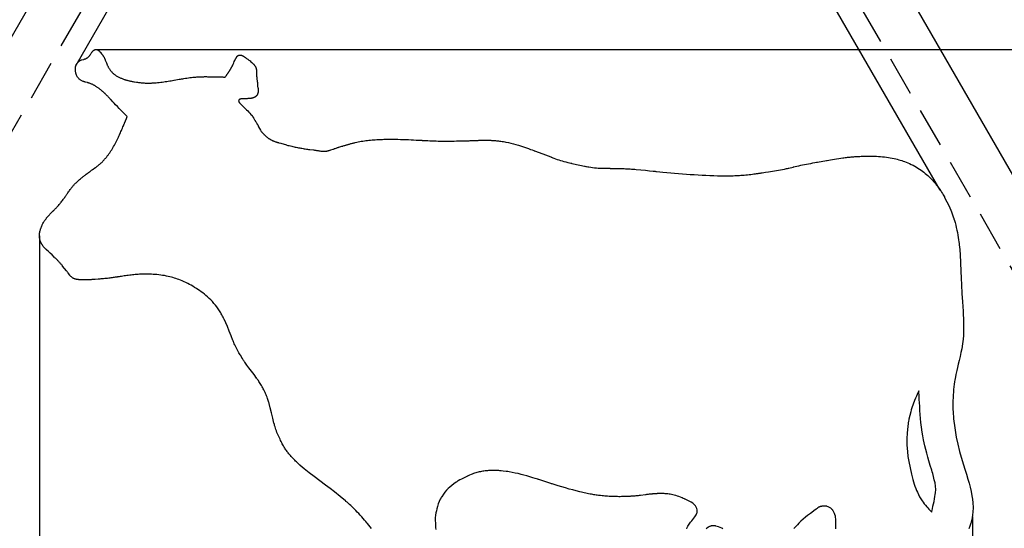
# Model space of a CAD drawing. Header units: millimetres. Extents: x -29 to 951, y -155 to 779.
# Tile 4 of 6: x 279 to 588, y 175 to 334. Entities that reach past the tile are written whole.
import ezdxf

# ---------------------------------------------------------------- set-up
doc = ezdxf.new("R2010")
doc.units = ezdxf.units.MM
doc.header["$LTSCALE"] = 5
doc.linetypes.add('ČÁRKOVANÁX2', pattern=[1.5, 1, -0.5])
doc.layers.add('Kóty', color=2, linetype='Continuous')
doc.layers.add('Značka', color=7, linetype='Continuous')
doc.styles.get("Standard").update_dxf_attribs({"font": 'romand.shx', "height": 25})
doc.dimstyles.get("Standard").update_dxf_attribs({"dimtxt": 25, "dimasz": 30, "dimexe": 0.18, "dimexo": 0.0625, "dimgap": 12.5, "dimtad": 1, "dimdec": 0, "dimzin": 0, "dimdsep": 46, "dimtxsty": 'Standard', "dimcen": 0.09, "dimadec": 0, "dimazin": 0, "dimtfac": 1, "dimtdec": 0, "dimtofl": 0, "dimtmove": 0, "dimatfit": 3, "dimfxl": 1, "dimtolj": 1, "dimtzin": 0, "dimarcsym": 0})

# ---------------------------------------------------------------- blocks, each defined once
blk = doc.blocks.new('*D0')
at = {"layer": 'Defpoints', "color": 0, "transparency": 16777216}
for p in [(284.92, 266.61), (577.71, 178.53), (577.71, -74.94)]:
    blk.add_point(p, dxfattribs=at)
at = {"layer": 'Kóty', "color": 0, "lineweight": -2, "transparency": 16777216}
for p, q in [((284.92, 266.55), (284.92, -75.12)), ((577.71, 178.46), (577.71, -75.12)), ((314.92, -74.94), (547.71, -74.94))]:
    blk.add_line(p, q, dxfattribs=at)
at = {"layer": 'Kóty', "color": 0, "transparency": 16777216}
for points in [[(314.92, -69.94), (314.92, -79.94), (284.92, -74.94)], [(547.71, -69.94), (547.71, -79.94), (577.71, -74.94)]]:
    blk.add_solid(points, dxfattribs=at)
at = {"layer": 'Kóty', "color": 0, "transparency": 16777216, "insert": (431.31, -49.94), "char_height": 25, "attachment_point": 5}
blk.add_mtext('\\A1;293', dxfattribs=at)
blk = doc.blocks.new('*D2')
at = {"layer": 'Defpoints', "color": 0, "transparency": 16777216}
for p in [(302.7, 325), (945.72, 325), (389.25, 115)]:
    blk.add_point(p, dxfattribs=at)
at = {"layer": 'Kóty', "color": 0, "lineweight": -2, "transparency": 16777216}
for p, q in [((302.76, 325), (945.9, 325)), ((945.72, 145), (945.72, 295)), ((389.31, 115), (945.9, 115))]:
    blk.add_line(p, q, dxfattribs=at)
at = {"layer": 'Kóty', "color": 0, "transparency": 16777216}
for points in [[(940.72, 295), (950.72, 295), (945.72, 325)], [(940.72, 145), (950.72, 145), (945.72, 115)]]:
    blk.add_solid(points, dxfattribs=at)
at = {"layer": 'Kóty', "color": 0, "transparency": 16777216, "insert": (920.72, 220), "char_height": 25, "attachment_point": 5, "rotation": 90}
blk.add_mtext('\\A1;210', dxfattribs=at)

msp = doc.modelspace()

# ---------------------------------------------------------------- linework, layer by layer
at = {"layer": 'Kóty'}
for p, q in [((296.44, 320.05), (351.1, 414.72)), ((567.6, 280.86), (491.48, 412.72))]:
    msp.add_line(p, q, dxfattribs=at)
at = {"layer": 'Značka', "color": 1}
msp.add_lwpolyline([(143.92, 100), (420.72, 579.42), (697.51, 100), (143.92, 100)], dxfattribs=at)
at = {"layer": 'Značka', "color": 6, "linetype": 'ČÁRKOVANÁX2', "ltscale": 2.5}
msp.add_lwpolyline([(169.9, 115), (420.72, 549.42), (671.53, 115)], close=True, dxfattribs=at)
at = {"layer": 'Značka', "color": 5}
for points in [[(389.11, 174.65), (388.76, 175.13), (388.31, 175.7), (387.85, 176.25), (387.76, 176.36), (387.67, 176.46), (387.32, 176.88), (386.97, 177.3), (386.52, 177.81), (386.08, 178.33), (385.62, 178.84), (385.16, 179.34), (384.69, 179.83), (384.21, 180.32), (383.82, 180.71), (383.43, 181.1), (383.03, 181.48), (382.62, 181.86), (382.21, 182.23), (381.8, 182.6), (381.47, 182.89), (381.13, 183.18), (381.05, 183.26), (380.96, 183.33), (379.27, 184.74), (377.55, 186.12), (376.14, 187.2), (374.72, 188.27), (372.91, 189.62), (371.11, 190.97), (369.55, 192.17), (368.03, 193.41), (366.8, 194.46), (366.74, 194.51), (366.68, 194.57), (366.44, 194.79), (366.2, 195), (365.9, 195.28), (365.61, 195.56), (365.32, 195.84), (365.04, 196.12), (364.76, 196.4), (364.48, 196.69), (364.21, 196.98), (363.94, 197.28), (363.68, 197.58), (363.42, 197.88), (363.22, 198.13), (363.02, 198.37), (362.83, 198.62), (362.64, 198.87), (362.45, 199.12), (362.27, 199.37), (362.09, 199.63), (361.92, 199.9), (361.72, 200.23), (361.52, 200.56), (361.33, 200.9), (361.14, 201.25), (360.96, 201.59), (360.79, 201.94), (360.62, 202.29), (360.45, 202.65), (360.25, 203.08), (360.05, 203.51), (359.85, 203.95), (359.66, 204.38), (359.48, 204.82), (359.31, 205.27), (359.15, 205.71), (358.99, 206.16), (358.87, 206.55), (358.75, 206.94), (358.66, 207.26), (358.57, 207.57), (358.55, 207.65), (358.53, 207.73), (358.14, 209.33), (357.76, 210.94), (357.36, 212.56), (357.02, 213.84), (357.01, 213.9), (356.99, 213.97), (356.91, 214.22), (356.84, 214.48), (356.74, 214.79), (356.63, 215.11), (356.5, 215.49), (356.36, 215.88), (356.21, 216.26), (356.06, 216.64), (355.9, 217.02), (355.73, 217.39), (355.56, 217.76), (355.38, 218.13), (355.2, 218.47), (355.02, 218.82), (354.84, 219.15), (354.65, 219.49), (354.46, 219.82), (354.25, 220.15), (354.05, 220.47), (353.84, 220.8), (353.65, 221.07), (353.46, 221.34), (353.31, 221.56), (353.15, 221.78), (353.12, 221.83), (353.08, 221.88), (352.28, 222.95), (351.46, 224.01), (350.65, 225.08), (350.01, 225.94), (349.39, 226.81), (349.36, 226.87), (349.32, 226.92), (349.17, 227.14), (349.03, 227.36), (348.89, 227.58), (348.75, 227.8), (348.72, 227.86), (348.69, 227.92), (348.02, 229.04), (347.97, 229.12), (347.92, 229.2), (347.74, 229.52), (347.55, 229.84), (347.33, 230.25), (347.1, 230.65), (346.88, 231.06), (346.67, 231.47), (346.46, 231.88), (346.26, 232.3), (346.1, 232.65), (345.94, 233), (345.82, 233.29), (345.7, 233.57), (345.67, 233.64), (345.64, 233.71), (345.06, 235.16), (344.49, 236.6), (343.91, 238.04), (343.43, 239.18), (342.91, 240.31), (342.88, 240.38), (342.84, 240.45), (342.71, 240.72), (342.57, 241), (342.39, 241.34), (342.21, 241.68), (342.02, 242.02), (341.83, 242.35), (341.63, 242.68), (341.42, 243), (341.02, 243.61), (340.59, 244.19), (340.15, 244.76), (339.68, 245.32), (339.2, 245.86), (338.7, 246.38), (338.17, 246.88), (337.64, 247.37), (337.17, 247.79), (336.7, 248.19), (336.21, 248.58), (335.72, 248.96), (335.22, 249.32), (334.7, 249.67), (334.18, 250.01), (333.65, 250.34), (333.12, 250.66), (332.57, 250.98), (332.02, 251.27), (331.46, 251.56), (330.9, 251.83), (330.33, 252.1), (329.75, 252.34), (329.17, 252.58), (328.71, 252.76), (328.24, 252.93), (327.77, 253.1), (327.3, 253.25), (326.83, 253.4), (326.35, 253.53), (325.87, 253.66), (325.39, 253.77), (324.8, 253.9, 0.006753), (324.21, 254.02, 0.006727), (323.61, 254.11), (323.02, 254.2), (322.42, 254.27), (321.82, 254.33), (321.22, 254.38), (320.62, 254.42), (320.08, 254.45), (319.54, 254.48), (319, 254.5), (318.46, 254.5, 0.004311), (317.93, 254.5, 0.004767), (317.39, 254.49, 0.004596), (316.85, 254.48, 0.003581), (316.31, 254.45), (315.88, 254.42), (315.44, 254.39), (315.01, 254.35), (314.57, 254.31), (314.13, 254.26), (313.7, 254.21), (313.27, 254.15), (312.83, 254.09), (312.4, 254.04), (311.98, 253.98), (311.55, 253.91), (311.12, 253.85), (310.7, 253.79), (310.27, 253.72), (309.93, 253.67), (309.59, 253.62), (309.5, 253.6), (309.42, 253.59), (309.35, 253.58), (309.28, 253.57), (309.01, 253.53), (308.74, 253.49), (308.41, 253.44), (308.07, 253.39), (307.73, 253.34), (307.39, 253.29), (307.06, 253.25), (306.72, 253.21), (306.3, 253.16), (305.88, 253.12), (305.46, 253.07), (305.04, 253.04), (304.62, 253), (304.2, 252.97), (303.87, 252.94), (303.53, 252.91), (303.45, 252.91), (303.36, 252.9), (302.38, 252.83), (302.33, 252.82), (302.28, 252.82), (302.08, 252.81), (301.89, 252.79), (301.64, 252.78), (301.4, 252.76), (301.2, 252.75), (301, 252.74), (300.8, 252.74), (300.6, 252.73), (300.4, 252.72), (300.2, 252.72), (300.01, 252.72), (299.81, 252.71), (299.61, 252.71), (299.42, 252.71), (299.26, 252.71), (299.11, 252.72), (299.07, 252.72), (299.03, 252.72), (298.25, 252.73), (298.22, 252.73), (298.19, 252.73), (298.07, 252.73), (297.95, 252.73), (297.79, 252.73), (297.64, 252.74), (297.49, 252.74), (297.33, 252.75), (297.18, 252.77), (297.02, 252.78, -0.010718), (296.74, 252.82, -0.014969), (296.46, 252.87, -0.017609), (296.18, 252.94, -0.018673), (295.91, 253.02, -0.021979), (295.65, 253.13, -0.028984), (295.4, 253.25, -0.029076), (295.17, 253.41, -0.022736), (294.96, 253.59), (294.82, 253.71), (294.7, 253.84), (294.61, 253.95), (294.52, 254.07), (294.5, 254.09), (294.48, 254.12), (294.06, 254.73), (294.04, 254.77), (294.01, 254.81), (293.89, 254.97), (293.78, 255.12), (293.66, 255.28), (293.54, 255.43), (293.51, 255.47), (293.48, 255.51), (292.86, 256.25), (292.22, 257.02), (292.19, 257.06), (292.16, 257.09), (292.03, 257.25), (291.91, 257.4), (291.74, 257.59), (291.58, 257.77), (291.45, 257.93), (291.31, 258.09), (291.17, 258.24), (291.03, 258.39), (290.89, 258.54), (290.75, 258.69), (290.61, 258.84), (290.47, 258.99), (290.28, 259.19), (290.08, 259.38), (289.93, 259.54), (289.77, 259.69), (289.73, 259.73), (289.69, 259.76), (288.9, 260.52), (288.33, 261.05), (287.75, 261.59), (287.27, 262.03), (287.24, 262.05), (287.22, 262.08), (287.12, 262.17), (287.03, 262.26), (286.91, 262.37), (286.79, 262.49), (286.68, 262.6), (286.57, 262.72), (286.46, 262.84), (286.35, 262.96), (286.25, 263.08), (286.15, 263.2), (286.05, 263.33), (285.96, 263.46), (285.88, 263.56), (285.81, 263.67), (285.75, 263.78), (285.68, 263.88), (285.62, 263.99), (285.56, 264.11), (285.5, 264.22), (285.44, 264.33), (285.35, 264.53), (285.27, 264.73), (285.2, 264.94), (285.13, 265.15), (285.07, 265.36), (285.03, 265.57), (284.99, 265.78), (284.96, 266), (284.95, 266.1), (284.94, 266.2), (284.93, 266.3), (284.92, 266.41), (284.92, 266.51), (284.92, 266.61), (284.92, 266.71), (284.92, 266.81), (284.94, 267.08, -0.014252), (284.98, 267.35), (285.02, 267.61), (285.08, 267.87), (285.15, 268.13), (285.23, 268.39), (285.32, 268.64), (285.41, 268.9), (285.46, 269.03), (285.5, 269.16), (285.56, 269.3), (285.61, 269.43), (285.66, 269.56), (285.72, 269.69), (285.77, 269.82), (285.83, 269.95), (285.95, 270.18), (286.06, 270.42), (286.19, 270.65), (286.32, 270.88), (286.46, 271.1), (286.6, 271.33), (286.75, 271.54), (286.91, 271.76, -0.006011), (287.11, 272.02, -0.007381), (287.31, 272.28, -0.007295), (287.53, 272.53, -0.005506), (287.75, 272.78, -0.004645), (287.97, 273.02, -0.004055), (288.2, 273.26), (288.43, 273.49), (288.66, 273.73), (288.85, 273.91), (289.04, 274.1), (289.19, 274.25), (289.35, 274.4), (289.38, 274.44), (289.42, 274.48), (289.46, 274.52), (289.5, 274.55), (289.65, 274.7), (289.8, 274.85), (289.99, 275.04), (290.17, 275.24, 0.003478), (290.41, 275.49, 0.00415), (290.65, 275.75, 0.004157), (290.89, 276.02), (291.12, 276.29), (291.35, 276.56, 0.004419), (291.57, 276.83), (291.79, 277.11), (292, 277.39), (292.18, 277.63), (292.36, 277.87), (292.53, 278.11), (292.7, 278.35), (292.87, 278.59), (293.04, 278.83), (293.18, 279.02), (293.31, 279.22), (293.34, 279.27), (293.38, 279.32), (293.41, 279.36), (293.45, 279.41), (293.58, 279.61), (293.72, 279.8), (293.89, 280.05), (294.06, 280.29), (294.24, 280.53), (294.41, 280.77), (294.59, 281.01), (294.77, 281.25), (294.92, 281.44), (295.06, 281.63), (295.21, 281.81), (295.36, 282), (295.52, 282.18), (295.67, 282.36), (295.83, 282.54), (295.99, 282.72, -0.004957), (296.2, 282.94, -0.005665), (296.42, 283.15, -0.005593), (296.64, 283.37, -0.004465), (296.86, 283.57, -0.003886), (297.09, 283.78, -0.003544), (297.32, 283.98, -0.002981), (297.55, 284.18), (297.78, 284.37, -0.001783), (298.04, 284.59, -0.002162), (298.31, 284.8, -0.002049), (298.57, 285.02, -0.001671), (298.84, 285.23, -0.001546), (299.11, 285.43, -0.001349), (299.38, 285.64, -0.001277), (299.65, 285.85), (299.92, 286.05), (300.15, 286.22), (300.38, 286.4), (300.62, 286.57), (300.85, 286.74), (301.09, 286.91, -0.001222), (301.32, 287.08), (301.51, 287.22), (301.7, 287.35), (301.75, 287.39), (301.79, 287.42), (302.33, 287.8), (302.36, 287.82), (302.38, 287.83), (302.49, 287.91), (302.59, 287.99), (302.73, 288.08), (302.86, 288.18, 0.00766), (303.28, 288.51, 0.00855), (303.69, 288.85, 0.00878), (304.1, 289.2, 0.008119), (304.49, 289.56, 0.008227), (304.87, 289.94, 0.009122), (305.23, 290.33, 0.008205), (305.59, 290.73, 0.005389), (305.93, 291.14, 0.004317), (306.21, 291.5, 0.006432), (306.49, 291.86, 0.006728), (306.76, 292.22, 0.005505), (307.02, 292.59, 0.005037), (307.27, 292.97, 0.005093), (307.52, 293.35, 0.00435), (307.75, 293.74), (307.98, 294.13), (308.22, 294.54), (308.45, 294.94), (308.68, 295.36), (308.9, 295.77), (309.11, 296.19), (309.32, 296.61), (309.53, 297.03), (309.73, 297.46), (309.89, 297.81), (310.05, 298.16), (310.21, 298.51), (310.37, 298.86), (310.53, 299.22), (310.68, 299.57), (310.83, 299.93), (310.98, 300.28), (311.15, 300.67), (311.31, 301.05), (311.44, 301.36), (311.57, 301.67), (311.6, 301.75), (311.63, 301.82), (312.27, 303.37), (312.38, 303.64), (312.5, 303.91), (312.23, 304.19), (311.96, 304.46), (311.52, 304.9), (311.08, 305.34), (310.51, 305.92), (309.95, 306.49), (309.39, 307.06), (308.85, 307.64), (308.41, 308.1), (307.98, 308.56), (307.45, 309.16), (307.43, 309.19), (307.4, 309.22), (307.29, 309.34), (307.19, 309.46), (307.05, 309.61), (306.92, 309.75), (306.74, 309.94), (306.56, 310.12), (306.38, 310.31), (306.19, 310.49), (306.01, 310.67), (305.82, 310.85), (305.67, 310.99), (305.52, 311.13), (305.48, 311.16), (305.44, 311.2), (304.82, 311.77), (304.79, 311.8), (304.76, 311.83), (304.63, 311.94), (304.5, 312.05), (304.34, 312.19), (304.17, 312.33), (304.01, 312.46), (303.85, 312.59), (303.68, 312.72), (303.51, 312.84), (303.34, 312.97), (303.17, 313.09), (303, 313.2), (302.82, 313.32), (302.68, 313.41), (302.54, 313.5), (302.39, 313.58), (302.25, 313.67), (302.1, 313.75), (301.96, 313.83), (301.81, 313.9), (301.66, 313.98), (301.46, 314.07), (301.27, 314.16), (301.07, 314.24), (300.88, 314.32), (300.68, 314.39), (300.47, 314.46), (300.31, 314.51), (300.15, 314.55), (300.11, 314.57), (300.07, 314.58), (299.36, 314.75), (299.33, 314.76), (299.29, 314.77), (299.15, 314.8), (299.01, 314.84), (298.84, 314.9), (298.67, 314.95), (298.47, 315.03), (298.28, 315.11), (298.09, 315.21), (297.91, 315.32), (297.74, 315.43), (297.58, 315.56), (297.42, 315.7), (297.27, 315.85), (297.17, 315.96), (297.07, 316.08), (296.97, 316.21), (296.89, 316.34), (296.8, 316.48), (296.73, 316.61), (296.66, 316.76), (296.59, 316.9), (296.53, 317.05), (296.48, 317.19), (296.43, 317.34), (296.39, 317.49), (296.35, 317.64), (296.32, 317.79), (296.29, 317.95), (296.27, 318.1), (296.25, 318.26), (296.24, 318.41), (296.23, 318.57), (296.23, 318.72), (296.23, 318.88), (296.24, 319.04), (296.25, 319.19), (296.27, 319.35), (296.29, 319.48), (296.31, 319.61, -0.011239), (296.34, 319.74, -0.011398), (296.37, 319.87, -0.012961), (296.41, 319.99, -0.016006), (296.46, 320.12, -0.016798), (296.51, 320.24, -0.014164), (296.57, 320.35, -0.012345), (296.63, 320.45, -0.01351), (296.69, 320.55, -0.012344), (296.76, 320.64, -0.009634), (296.83, 320.73), (296.91, 320.82), (296.98, 320.91), (297.06, 321), (297.14, 321.08), (297.2, 321.14), (297.26, 321.2), (297.33, 321.27), (297.39, 321.32), (297.46, 321.38), (297.52, 321.43), (297.59, 321.48), (297.66, 321.53), (297.73, 321.56), (297.79, 321.59), (297.85, 321.62), (297.92, 321.65), (297.98, 321.67), (298.05, 321.69), (298.1, 321.71), (298.16, 321.72), (298.17, 321.73), (298.18, 321.73), (298.78, 321.89), (298.81, 321.89), (298.84, 321.9), (298.96, 321.93), (299.08, 321.97), (299.23, 322.02), (299.37, 322.07), (299.46, 322.1), (299.55, 322.14), (299.64, 322.18), (299.73, 322.23), (299.82, 322.28), (299.9, 322.33), (299.99, 322.39), (300.07, 322.44), (300.16, 322.52), (300.25, 322.6), (300.34, 322.68), (300.42, 322.76), (300.5, 322.85), (300.58, 322.94), (300.65, 323.04), (300.72, 323.13), (300.78, 323.21), (300.85, 323.3), (300.89, 323.36), (300.94, 323.43), (300.95, 323.45), (300.97, 323.46), (301.2, 323.8), (301.21, 323.82), (301.22, 323.83), (301.26, 323.9), (301.31, 323.96), (301.36, 324.04), (301.42, 324.12), (301.48, 324.19), (301.54, 324.27), (301.6, 324.35), (301.66, 324.42), (301.7, 324.48), (301.75, 324.53), (301.79, 324.58), (301.84, 324.62), (301.89, 324.67), (301.94, 324.71), (301.99, 324.75), (302.05, 324.79), (302.11, 324.83), (302.18, 324.86), (302.24, 324.89), (302.31, 324.92), (302.38, 324.94), (302.46, 324.96), (302.53, 324.97), (302.61, 324.98), (302.65, 324.99), (302.7, 325), (302.75, 325), (302.8, 325), (302.85, 325), (302.89, 325), (302.94, 324.99), (302.99, 324.98), (303.04, 324.96), (303.1, 324.94), (303.15, 324.92), (303.2, 324.89), (303.25, 324.86), (303.3, 324.83), (303.35, 324.79), (303.4, 324.75), (303.47, 324.7), (303.54, 324.64), (303.61, 324.58), (303.67, 324.52), (303.74, 324.45), (303.8, 324.39), (303.86, 324.32), (303.93, 324.26), (303.99, 324.18), (304.06, 324.1), (304.11, 324.04), (304.17, 323.98), (304.18, 323.96), (304.19, 323.94), (304.45, 323.62), (304.82, 323.17), (304.83, 323.15), (304.85, 323.13), (304.92, 323.03), (304.99, 322.94), (305.07, 322.82), (305.14, 322.7), (305.21, 322.57), (305.28, 322.45), (305.34, 322.32), (305.4, 322.18), (305.45, 322.05), (305.51, 321.92), (305.55, 321.81), (305.59, 321.7), (305.6, 321.67), (305.61, 321.65), (305.78, 321.24), (305.94, 320.83), (306.09, 320.46), (306.09, 320.44), (306.1, 320.42), (306.13, 320.35), (306.16, 320.27), (306.2, 320.18), (306.24, 320.09), (306.32, 319.93), (306.39, 319.78), (306.47, 319.63), (306.55, 319.48), (306.64, 319.33), (306.73, 319.18), (306.82, 319.03), (306.92, 318.89), (307.05, 318.69), (307.19, 318.49), (307.34, 318.3), (307.49, 318.11), (307.64, 317.93), (307.81, 317.75), (307.98, 317.58), (308.15, 317.42), (308.32, 317.28), (308.49, 317.14), (308.66, 317.01), (308.84, 316.89), (309.03, 316.77), (309.22, 316.66), (309.41, 316.55), (309.6, 316.45), (309.81, 316.34), (310.02, 316.23), (310.23, 316.13), (310.44, 316.03), (310.66, 315.94), (310.88, 315.85), (311.09, 315.77), (311.31, 315.69), (311.5, 315.62), (311.69, 315.56), (311.87, 315.5), (312.06, 315.44), (312.25, 315.38), (312.44, 315.33), (312.63, 315.28), (312.82, 315.23), (313.06, 315.17), (313.31, 315.11), (313.55, 315.06), (313.8, 315.01), (314.04, 314.96), (314.29, 314.91), (314.54, 314.87), (314.78, 314.83), (315.38, 314.74, 0.005498), (315.98, 314.66, 0.006044), (316.58, 314.59, 0.005727), (317.18, 314.53, 0.00618), (317.78, 314.49, 0.007284), (318.39, 314.46, 0.006776), (318.99, 314.45, 0.004499), (319.59, 314.46), (320.08, 314.47, 0.005094), (320.57, 314.49, 0.005474), (321.05, 314.51, 0.004413), (321.53, 314.55), (322.02, 314.59), (322.5, 314.65), (322.99, 314.7), (323.47, 314.77), (323.94, 314.83), (324.42, 314.9), (324.89, 314.97), (325.37, 315.04), (325.84, 315.12), (326.32, 315.2), (326.7, 315.26), (327.07, 315.33), (327.17, 315.35), (327.26, 315.36), (328.77, 315.63), (328.85, 315.64), (328.92, 315.65), (329.22, 315.7), (329.53, 315.75), (329.9, 315.82), (330.28, 315.88), (330.75, 315.95), (331.22, 316.02), (331.69, 316.09), (332.17, 316.16), (332.64, 316.22), (333.11, 316.27), (333.59, 316.31), (334.06, 316.35), (334.34, 316.38), (334.61, 316.39), (334.88, 316.41), (335.16, 316.43), (335.43, 316.44), (335.71, 316.45), (335.98, 316.45), (336.25, 316.46), (336.48, 316.46), (336.71, 316.47), (336.94, 316.47), (337.17, 316.47), (337.4, 316.47), (337.63, 316.46), (337.81, 316.46), (337.99, 316.46), (338.04, 316.46), (338.08, 316.46), (338.99, 316.44), (339.91, 316.42), (340.64, 316.4), (341.37, 316.38), (342.15, 316.36), (342.18, 316.36), (342.22, 316.36), (342.38, 316.36), (342.53, 316.36), (342.69, 316.35), (342.84, 316.35), (342.88, 316.35), (342.92, 316.35), (343.06, 316.35), (343.2, 316.35), (343.3, 316.49), (343.41, 316.63), (343.6, 316.88), (343.78, 317.13), (343.8, 317.15), (343.81, 317.17), (343.86, 317.24), (343.91, 317.31), (343.98, 317.4), (344.05, 317.5), (344.11, 317.59), (344.18, 317.68), (344.24, 317.77), (344.3, 317.86), (344.37, 317.96), (344.44, 318.06), (344.51, 318.17), (344.58, 318.27), (344.64, 318.37), (344.71, 318.47), (344.77, 318.58), (344.84, 318.68), (344.89, 318.77), (344.94, 318.86), (345, 318.95), (345.05, 319.04), (345.1, 319.13), (345.15, 319.22), (345.2, 319.31), (345.25, 319.41), (345.31, 319.53), (345.38, 319.66), (345.43, 319.76), (345.47, 319.86), (345.49, 319.88), (345.5, 319.91), (345.73, 320.41), (345.92, 320.81), (346.1, 321.21), (346.26, 321.55), (346.27, 321.57), (346.28, 321.59), (346.31, 321.66), (346.34, 321.73), (346.38, 321.81), (346.42, 321.9), (346.46, 321.98), (346.51, 322.06), (346.55, 322.14), (346.59, 322.21), (346.63, 322.29), (346.68, 322.37), (346.73, 322.45), (346.77, 322.52), (346.81, 322.58), (346.85, 322.64), (346.89, 322.69), (346.93, 322.75), (346.98, 322.8), (347.02, 322.85), (347.07, 322.9), (347.12, 322.95), (347.17, 322.99), (347.21, 323.03), (347.25, 323.07), (347.3, 323.1, -0.016036), (347.35, 323.13, -0.017877), (347.4, 323.16, -0.017401), (347.46, 323.19, -0.014634), (347.51, 323.21, -0.01317), (347.56, 323.22), (347.6, 323.23), (347.65, 323.24), (347.7, 323.25), (347.75, 323.26), (347.79, 323.26), (347.84, 323.26), (347.89, 323.26), (347.96, 323.25), (348.03, 323.24), (348.09, 323.23), (348.16, 323.21), (348.23, 323.2), (348.29, 323.18), (348.35, 323.16), (348.42, 323.13), (348.49, 323.1), (348.56, 323.07), (348.64, 323.04), (348.71, 323.01), (348.78, 322.97), (348.85, 322.93), (348.92, 322.9), (348.98, 322.86), (349.06, 322.81), (349.13, 322.77), (349.19, 322.73), (349.25, 322.69), (349.27, 322.68), (349.28, 322.67), (349.57, 322.47), (349.94, 322.21), (350.3, 321.94), (350.66, 321.66), (351.02, 321.38), (351.31, 321.15), (351.6, 320.91), (351.62, 320.89), (351.64, 320.87), (351.74, 320.78), (351.83, 320.69), (351.95, 320.58), (352.06, 320.47), (352.17, 320.35), (352.27, 320.23), (352.38, 320.11), (352.48, 319.98), (352.53, 319.91), (352.58, 319.84), (352.63, 319.77), (352.68, 319.7), (352.72, 319.63), (352.76, 319.55), (352.8, 319.48), (352.84, 319.4), (352.89, 319.27), (352.93, 319.13), (352.96, 319), (352.99, 318.86), (353.01, 318.72), (353.03, 318.58), (353.04, 318.46), (353.04, 318.35), (353.05, 318.32), (353.05, 318.29), (353.07, 318.02), (353.08, 317.76), (353.09, 317.31), (353.09, 316.86), (353.09, 316.83), (353.09, 316.8), (353.1, 316.68), (353.1, 316.55), (353.11, 316.4), (353.13, 316.24), (353.14, 316.09), (353.16, 315.93), (353.17, 315.81), (353.19, 315.69), (353.19, 315.66), (353.2, 315.63), (353.27, 315.14), (353.27, 315.12), (353.28, 315.09), (353.29, 314.99), (353.3, 314.9), (353.31, 314.8), (353.32, 314.7), (353.32, 314.68), (353.32, 314.65), (353.33, 314.36), (353.35, 314.07), (353.35, 314.04), (353.35, 314.01), (353.36, 313.9), (353.37, 313.8), (353.39, 313.69), (353.41, 313.58), (353.41, 313.55), (353.42, 313.53), (353.51, 312.98), (353.51, 312.96), (353.52, 312.94), (353.53, 312.86), (353.54, 312.77), (353.55, 312.66), (353.56, 312.56), (353.57, 312.45), (353.57, 312.34), (353.57, 312.23), (353.57, 312.12), (353.57, 312.03), (353.57, 311.93), (353.57, 311.83), (353.56, 311.73), (353.55, 311.63), (353.54, 311.54), (353.52, 311.44), (353.5, 311.34), (353.48, 311.27), (353.47, 311.2), (353.44, 311.14), (353.42, 311.07), (353.4, 311), (353.37, 310.93), (353.34, 310.88), (353.32, 310.83), (353.31, 310.82), (353.3, 310.8), (353.23, 310.68), (353.23, 310.68), (353.22, 310.67), (353.21, 310.65), (353.19, 310.62), (353.17, 310.6), (353.15, 310.57), (353.12, 310.53), (353.08, 310.48), (353.04, 310.45), (353, 310.41), (352.96, 310.37), (352.92, 310.33), (352.88, 310.3), (352.84, 310.26), (352.73, 310.18), (352.62, 310.11, -0.014138), (352.51, 310.04, -0.012726), (352.39, 309.97, -0.012451), (352.27, 309.91, -0.013508), (352.15, 309.86, -0.012395), (352.03, 309.82, -0.009168), (351.9, 309.77, -0.011226), (351.73, 309.72, -0.01339), (351.56, 309.68, -0.01271), (351.38, 309.65, -0.009354), (351.21, 309.63), (351.03, 309.61), (350.85, 309.59), (350.67, 309.58), (350.49, 309.57), (350.31, 309.56), (350.13, 309.55), (349.94, 309.54), (349.76, 309.53), (349.58, 309.52), (349.4, 309.52), (349.26, 309.52), (349.12, 309.52), (349.08, 309.52), (349.04, 309.52), (349.02, 309.52), (348.99, 309.52), (348.89, 309.52), (348.79, 309.52), (348.66, 309.52), (348.53, 309.52), (348.4, 309.51, 0.018459), (348.27, 309.49, 0.01868), (348.14, 309.47, 0.015086), (348.01, 309.43, 0.010995), (347.93, 309.41, 0.016635), (347.85, 309.38, 0.020273), (347.77, 309.34, 0.023604), (347.7, 309.3, 0.027755), (347.64, 309.26, 0.039289), (347.58, 309.21, 0.04447), (347.53, 309.15), (347.5, 309.08), (347.47, 309), (347.46, 308.92), (347.46, 308.84), (347.47, 308.76), (347.5, 308.68), (347.53, 308.59), (347.56, 308.51), (347.61, 308.43), (347.64, 308.38), (347.68, 308.32), (347.71, 308.28), (347.74, 308.24), (347.75, 308.23), (347.76, 308.22), (347.93, 308.03), (348.14, 307.81), (348.36, 307.6), (348.7, 307.28), (349.03, 306.96), (349.49, 306.52), (349.94, 306.08), (350.3, 305.73), (350.66, 305.37), (351.01, 305.01), (351.33, 304.64), (351.58, 304.33), (351.6, 304.32), (351.61, 304.3), (351.66, 304.24), (351.7, 304.18), (351.76, 304.1), (351.82, 304.01), (351.88, 303.91), (351.95, 303.8), (352, 303.72), (352.05, 303.63), (352.07, 303.61), (352.08, 303.59), (352.33, 303.16), (352.35, 303.12), (352.37, 303.09), (352.45, 302.96), (352.53, 302.83), (352.61, 302.7), (352.69, 302.57), (352.71, 302.53), (352.74, 302.5), (352.76, 302.47), (352.78, 302.44), (352.86, 302.31), (352.94, 302.18), (353.04, 302.01), (353.14, 301.85), (353.21, 301.71), (353.29, 301.58), (353.35, 301.47), (353.4, 301.36), (353.42, 301.33), (353.43, 301.3), (353.71, 300.75), (354, 300.22), (354.3, 299.7), (354.55, 299.3), (354.56, 299.28), (354.57, 299.26), (354.63, 299.18), (354.68, 299.11), (354.75, 299.01), (354.82, 298.92), (354.92, 298.81), (355.01, 298.7), (355.11, 298.59), (355.21, 298.49), (355.31, 298.38), (355.41, 298.28), (355.52, 298.18), (355.63, 298.08), (355.75, 297.97), (355.87, 297.86), (355.99, 297.75), (356.11, 297.65), (356.24, 297.54), (356.37, 297.44), (356.49, 297.35), (356.63, 297.25), (356.74, 297.17), (356.86, 297.09), (356.97, 297.02), (357.09, 296.95), (357.21, 296.88), (357.33, 296.81), (357.45, 296.74), (357.58, 296.68), (357.7, 296.61), (357.83, 296.55), (357.96, 296.48), (358.09, 296.42), (358.22, 296.37), (358.36, 296.31), (358.46, 296.26), (358.57, 296.22), (358.59, 296.21), (358.62, 296.2), (359.07, 296.03), (359.09, 296.02), (359.11, 296.01), (359.2, 295.98), (359.29, 295.95), (359.41, 295.91), (359.52, 295.88), (359.67, 295.83), (359.81, 295.79), (359.93, 295.75), (360.05, 295.72), (360.08, 295.71), (360.11, 295.7), (360.7, 295.54), (362.42, 295.06), (362.5, 295.03), (362.59, 295.01), (362.93, 294.91), (363.27, 294.82), (363.7, 294.71), (364.14, 294.61), (364.49, 294.52), (364.84, 294.44), (365.19, 294.37), (365.54, 294.3), (365.9, 294.23), (366.25, 294.16), (366.61, 294.1), (366.96, 294.03), (367.31, 293.97), (367.66, 293.91), (368.02, 293.85), (368.37, 293.8), (368.72, 293.74), (369.07, 293.69), (369.36, 293.65), (369.64, 293.61), (369.71, 293.61), (369.78, 293.6), (370.91, 293.47), (370.97, 293.46), (371.02, 293.46), (371.25, 293.43), (371.48, 293.4), (371.7, 293.37), (371.93, 293.33), (371.99, 293.33), (372.04, 293.32), (372.1, 293.31), (372.16, 293.3), (372.41, 293.25), (372.65, 293.21), (372.96, 293.16), (373.26, 293.11), (373.56, 293.07, 0.014554), (373.87, 293.05, 0.015811), (374.17, 293.04, 0.013306), (374.48, 293.05), (374.64, 293.06, 0.009611), (374.79, 293.08, 0.009677), (374.95, 293.1, 0.007779), (375.11, 293.13, 0.006971), (375.27, 293.16, 0.006413), (375.42, 293.2, 0.005534), (375.58, 293.24, 0.004335), (375.73, 293.28), (375.91, 293.33), (376.08, 293.38), (376.22, 293.43), (376.35, 293.47), (376.39, 293.48), (376.42, 293.5), (377.1, 293.73), (377.15, 293.75), (377.19, 293.76), (377.38, 293.82), (377.56, 293.88), (377.79, 293.96), (378.01, 294.03), (378.24, 294.1), (378.47, 294.18), (378.65, 294.23), (378.84, 294.29), (378.88, 294.31), (378.93, 294.32), (379.84, 294.61), (379.89, 294.62), (379.93, 294.63), (380.12, 294.69), (380.3, 294.75), (380.53, 294.82), (380.76, 294.88), (380.94, 294.94), (381.12, 294.99), (381.3, 295.05), (381.48, 295.1), (381.67, 295.15), (381.85, 295.21), (382.03, 295.26), (382.22, 295.31), (382.44, 295.37), (382.67, 295.44), (382.9, 295.5), (383.13, 295.56), (383.36, 295.62), (383.59, 295.68), (383.81, 295.74), (384.04, 295.8, -0.007948), (384.99, 296.01, -0.008648), (385.95, 296.19, -0.008235), (386.91, 296.34, -0.006831), (387.87, 296.47, -0.006011), (388.84, 296.57, -0.005875), (389.81, 296.65, -0.0048), (390.79, 296.71, -0.002695), (391.76, 296.75), (392.57, 296.78, -0.002855), (393.38, 296.81, -0.003042), (394.2, 296.82), (395.01, 296.83), (395.82, 296.83), (396.63, 296.82), (397.44, 296.8), (398.26, 296.78), (399.08, 296.76), (399.9, 296.73), (400.72, 296.7), (401.54, 296.66), (402.36, 296.62), (403.17, 296.58), (403.83, 296.55), (404.49, 296.51), (404.65, 296.5), (404.81, 296.49), (404.95, 296.49), (405.08, 296.48), (405.61, 296.45), (406.14, 296.43), (406.8, 296.39), (407.46, 296.36), (408.12, 296.33), (408.78, 296.31), (409.44, 296.29), (410.11, 296.27), (410.94, 296.26), (411.77, 296.25), (412.6, 296.25), (413.44, 296.25), (414.27, 296.26), (415.1, 296.27), (415.77, 296.28), (416.44, 296.29), (416.6, 296.3), (416.77, 296.3), (418.29, 296.33), (418.36, 296.33), (418.44, 296.33), (418.74, 296.34), (419.04, 296.35), (419.42, 296.36), (419.8, 296.37), (420.11, 296.38), (420.41, 296.39), (420.65, 296.4), (420.9, 296.41), (420.96, 296.41), (421.02, 296.42), (422.24, 296.47), (422.3, 296.47), (422.36, 296.47), (422.59, 296.48), (422.83, 296.49), (423.13, 296.5), (423.43, 296.51), (423.73, 296.52), (424.03, 296.52), (424.33, 296.53), (424.63, 296.53), (424.87, 296.53), (425.11, 296.53), (425.34, 296.53), (425.58, 296.52), (425.82, 296.52), (426.06, 296.51), (426.3, 296.51), (426.54, 296.5), (426.84, 296.48), (427.14, 296.47), (427.44, 296.45), (427.75, 296.42), (428.05, 296.4), (428.35, 296.37), (428.65, 296.34), (428.95, 296.3, -0.005627), (429.75, 296.2, -0.006722), (430.54, 296.07, -0.006872), (431.33, 295.93), (432.12, 295.76), (432.9, 295.58), (433.68, 295.39), (434.46, 295.17), (435.23, 294.94), (435.88, 294.74), (436.52, 294.54), (437.16, 294.33), (437.8, 294.1), (438.44, 293.88), (439.07, 293.64), (439.58, 293.46), (440.08, 293.27), (440.21, 293.22), (440.34, 293.17), (442.87, 292.21), (445.4, 291.25), (445.5, 291.21), (445.6, 291.17), (446, 291.02), (446.4, 290.87), (446.9, 290.69), (447.41, 290.51), (447.92, 290.34), (448.43, 290.18), (448.94, 290.02), (449.45, 289.87), (450.08, 289.7), (450.72, 289.53), (451.23, 289.41), (451.74, 289.29), (451.87, 289.27), (452, 289.24), (454.57, 288.69), (455.96, 288.39), (456.03, 288.37), (456.1, 288.36), (456.38, 288.3), (456.66, 288.25), (457, 288.18), (457.35, 288.12), (457.94, 288.03), (458.52, 287.95), (459.11, 287.89), (459.7, 287.83), (460.29, 287.79), (460.88, 287.76), (461.47, 287.74), (462.06, 287.72), (462.58, 287.71), (463.11, 287.7), (463.53, 287.7), (463.94, 287.7), (464.05, 287.69), (464.15, 287.69), (464.26, 287.69), (464.36, 287.69), (464.78, 287.69), (465.2, 287.69), (465.72, 287.68), (466.24, 287.67, -0.004928), (467.73, 287.63, -0.004849), (469.22, 287.56, -0.00434), (470.7, 287.47, -0.003313), (472.18, 287.35), (473.67, 287.22), (475.15, 287.08), (476.33, 286.96), (477.52, 286.84), (477.81, 286.81), (478.11, 286.78), (478.36, 286.75), (478.6, 286.73), (479.59, 286.63), (480.57, 286.54), (481.81, 286.42), (483.04, 286.3), (484.27, 286.19), (485.5, 286.09), (486.74, 285.99), (487.97, 285.89), (489.19, 285.8), (490.42, 285.71), (491.64, 285.63), (492.87, 285.56), (494.09, 285.5), (495.32, 285.45), (496.55, 285.41), (497.77, 285.37), (498.75, 285.36, 0.002629), (499.72, 285.35, 0.003099), (500.7, 285.35, 0.003161), (501.67, 285.36, 0.003572), (502.65, 285.39, 0.004328), (503.62, 285.43, 0.004332), (504.59, 285.48, 0.003708), (505.56, 285.55, 0.003792), (506.59, 285.64, 0.00413), (507.62, 285.75, 0.00383), (508.65, 285.87, 0.002819), (509.67, 286.01, 0.002026), (510.7, 286.15, 0.001434), (511.72, 286.3), (512.75, 286.45), (513.77, 286.61), (514.39, 286.71), (515.02, 286.8), (515.64, 286.9), (516.27, 287), (516.89, 287.11), (517.51, 287.22), (518.13, 287.35), (518.75, 287.48), (519.08, 287.55), (519.42, 287.63), (519.68, 287.69), (519.95, 287.75), (520.02, 287.77), (520.09, 287.78), (521.42, 288.1), (521.54, 288.13), (521.66, 288.16), (522.14, 288.27), (522.63, 288.38), (523.23, 288.51), (523.83, 288.64), (524.44, 288.77), (525.04, 288.89), (525.65, 289.01), (526.26, 289.13), (526.96, 289.26), (527.67, 289.39), (528.23, 289.49), (528.79, 289.59), (528.93, 289.62), (529.08, 289.64), (531.9, 290.14), (532.03, 290.16), (532.16, 290.18), (532.67, 290.27), (533.18, 290.36), (533.82, 290.48), (534.46, 290.58), (535.1, 290.69), (535.74, 290.79), (536.39, 290.88), (537.03, 290.97, -0.002813), (537.79, 291.07, -0.003555), (538.55, 291.16, -0.003754), (539.32, 291.24, -0.003397), (540.08, 291.3, -0.003343), (540.85, 291.36, -0.003547), (541.61, 291.41, -0.003185), (542.38, 291.45, -0.002192), (543.15, 291.48), (543.78, 291.5, -0.002872), (544.42, 291.51, -0.003352), (545.06, 291.52), (545.69, 291.52), (546.33, 291.51), (546.97, 291.49), (547.61, 291.46), (548.24, 291.42), (548.86, 291.38), (549.49, 291.32), (550.1, 291.25), (550.72, 291.18), (551.34, 291.09), (551.95, 290.98), (552.57, 290.87), (553.18, 290.74), (553.65, 290.64), (554.12, 290.52), (554.59, 290.4), (555.06, 290.27), (555.52, 290.13), (555.99, 289.98), (556.44, 289.81), (556.9, 289.64), (557.45, 289.42), (558, 289.18), (558.54, 288.92), (559.08, 288.65), (559.6, 288.37), (560.12, 288.06), (560.63, 287.75), (561.13, 287.42), (561.59, 287.11), (562.03, 286.79), (562.47, 286.46), (562.9, 286.11), (563.32, 285.76), (563.73, 285.4), (564.13, 285.02), (564.52, 284.64), (564.85, 284.3), (565.17, 283.96), (565.48, 283.61), (565.79, 283.26), (566.09, 282.9), (566.38, 282.53), (566.67, 282.16), (566.95, 281.78), (567.23, 281.4), (567.5, 281.01), (567.77, 280.61), (568.03, 280.21), (568.28, 279.8), (568.53, 279.39), (568.72, 279.07), (568.91, 278.73), (568.96, 278.65), (569, 278.57), (569.73, 277.2), (570.39, 275.8), (571.14, 274.01), (571.79, 272.19), (571.84, 272.04), (571.89, 271.89), (572.08, 271.27), (572.26, 270.65), (572.46, 269.88), (572.65, 269.1), (572.83, 268.31), (572.98, 267.52), (573.13, 266.73), (573.25, 265.94), (573.35, 265.28), (573.45, 264.63), (573.51, 264.1), (573.58, 263.58), (573.59, 263.44), (573.61, 263.31), (573.84, 260.68), (574, 258.03), (574.11, 255.38), (574.18, 253.25), (574.27, 251.12), (574.41, 248.46), (574.58, 245.8), (574.67, 244.35), (574.76, 242.91), (574.82, 241.74), (574.87, 240.56), (574.91, 239.4), (574.93, 238.24), (574.93, 237.32), (574.93, 236.41), (574.9, 235.26), (574.83, 234.12), (574.64, 232.6), (574.35, 231.09), (574.1, 229.86), (573.83, 228.63), (573.54, 227.41), (573.25, 226.19), (573.02, 225.21), (572.8, 224.22), (572.54, 222.95), (572.3, 221.68), (572.27, 221.51), (572.24, 221.34), (572.12, 220.67), (572.02, 219.99), (571.91, 219.13), (571.81, 218.28), (571.73, 217.42), (571.67, 216.57), (571.63, 215.71), (571.6, 214.85), (571.58, 214.13), (571.58, 213.41), (571.59, 212.69), (571.61, 211.97), (571.65, 211.25), (571.69, 210.54), (571.74, 209.96), (571.79, 209.39), (571.8, 209.25), (571.82, 209.1), (572.17, 206.22), (572.65, 203.36), (573.13, 201.08), (573.68, 198.82), (574.49, 196.03), (575.34, 193.26), (575.81, 191.72), (576.27, 190.18), (576.64, 188.89), (576.99, 187.6), (577.3, 186.28), (577.56, 184.95), (577.72, 183.85), (577.83, 182.74), (577.92, 181.27), (577.87, 179.8), (577.78, 178.95), (577.64, 178.1), (577.5, 177.38), (577.33, 176.67), (577.31, 176.6), (577.3, 176.54), (577.23, 176.29), (577.15, 176.04), (577.05, 175.72), (576.94, 175.42), (576.81, 175.12), (576.67, 174.83), (576.54, 174.6)], [(488.05, 174.59), (488.2, 174.99), (488.4, 175.38), (488.8, 176.02), (489.25, 176.63), (489.62, 177.07), (489.99, 177.52), (490.29, 177.94), (490.58, 178.35), (490.81, 178.65), (491.01, 178.96), (491.03, 178.99), (491.04, 179.01), (491.1, 179.11), (491.15, 179.22), (491.2, 179.35), (491.25, 179.49), (491.29, 179.63), (491.32, 179.77), (491.34, 179.89), (491.36, 180), (491.36, 180.03), (491.36, 180.06), (491.36, 180.52), (491.26, 180.97), (491.06, 181.38), (490.79, 181.76), (490.39, 182.18), (489.94, 182.56), (489.42, 182.94), (488.87, 183.26), (488.22, 183.58), (487.56, 183.86), (487.46, 183.91), (487.37, 183.95), (486.98, 184.11), (486.6, 184.27), (486.12, 184.46), (485.63, 184.65), (485.15, 184.82), (484.65, 184.98), (484.16, 185.12), (483.65, 185.24), (483.27, 185.32), (482.89, 185.4), (482.5, 185.46), (482.11, 185.5), (481.72, 185.54), (481.33, 185.57), (480.94, 185.59), (480.54, 185.6), (480.16, 185.61), (479.78, 185.61), (479.4, 185.61), (479.02, 185.6, 0.003617), (478.64, 185.58, 0.003745), (478.26, 185.56, 0.003258), (477.89, 185.53, 0.002336), (477.51, 185.5, 0.001727), (477.21, 185.48), (476.9, 185.45), (476.6, 185.42), (476.3, 185.38), (476, 185.35), (475.7, 185.31), (475.46, 185.28), (475.22, 185.25), (475.16, 185.25), (475.1, 185.24), (473.59, 185.05), (473.52, 185.04), (473.44, 185.03), (473.14, 184.99), (472.84, 184.96), (472.46, 184.92), (472.08, 184.88, -0.002507), (471.57, 184.83, -0.003009), (471.07, 184.79, -0.003133), (470.56, 184.76, -0.002829), (470.05, 184.72, -0.002731), (469.54, 184.7, -0.002791), (469.03, 184.68), (468.53, 184.67), (468.02, 184.65), (467.58, 184.65), (467.15, 184.64), (466.72, 184.64), (466.29, 184.65), (465.86, 184.65), (465.43, 184.66), (465, 184.68), (464.56, 184.7), (464.12, 184.72), (463.68, 184.74), (463.25, 184.77), (462.81, 184.8), (462.37, 184.84), (461.93, 184.88), (461.49, 184.93), (461.05, 184.97), (460.69, 185.02), (460.34, 185.06), (459.98, 185.11), (459.62, 185.16), (459.26, 185.21), (458.91, 185.27), (458.55, 185.32), (458.2, 185.39), (457.74, 185.47), (457.29, 185.55), (456.83, 185.64), (456.38, 185.74), (455.93, 185.84), (455.48, 185.94), (455.02, 186.05), (454.57, 186.15), (453.42, 186.44), (452.27, 186.74), (451.12, 187.05), (449.98, 187.37), (448.83, 187.71), (447.7, 188.06), (446.79, 188.34), (445.88, 188.63), (445.65, 188.7), (445.43, 188.77), (441.66, 189.99), (441.47, 190.05), (441.29, 190.11), (440.53, 190.35), (439.77, 190.58), (438.83, 190.87), (437.88, 191.14), (436.97, 191.4), (436.06, 191.64), (435.14, 191.87), (434.22, 192.07), (433.3, 192.26), (432.37, 192.43, 0.007036), (431.44, 192.57), (430.5, 192.69), (429.79, 192.77, 0.006825), (429.08, 192.83, 0.007864), (428.37, 192.87, 0.007917), (427.66, 192.89, 0.008582), (426.95, 192.88, 0.009877), (426.23, 192.86, 0.009785), (425.52, 192.8, 0.008262), (424.81, 192.72, 0.008964), (424.06, 192.61, 0.011082), (423.32, 192.47, 0.011805), (422.58, 192.31, 0.011109), (421.85, 192.1, 0.010753), (421.12, 191.87, 0.010757), (420.41, 191.61), (419.85, 191.38), (419.3, 191.13), (419.16, 191.06), (419.03, 191), (418.22, 190.59), (417.42, 190.17), (416.89, 189.9), (416.37, 189.61), (416.33, 189.59), (416.3, 189.57), (416.16, 189.48), (416.01, 189.4), (415.87, 189.31), (415.74, 189.22), (415.7, 189.2), (415.67, 189.17), (414.99, 188.7), (414.32, 188.19), (413.68, 187.65), (413.19, 187.18), (412.72, 186.7), (412.19, 186.06), (411.7, 185.39), (411.18, 184.62), (411.16, 184.58), (411.14, 184.54), (411.04, 184.38), (410.95, 184.22), (410.86, 184.06), (410.77, 183.89), (410.75, 183.85), (410.73, 183.81), (410.4, 183.09), (410.11, 182.35), (409.86, 181.59), (409.65, 180.82), (409.5, 180.2), (409.38, 179.58), (409.24, 178.8), (409.16, 178.03), (409.16, 177.21), (409.2, 176.38), (409.23, 175.7), (409.26, 175.01), (409.3, 174.33)], [(534.87, 174.55), (534.81, 175.14), (534.81, 175.66), (534.83, 176.19), (534.85, 176.72), (534.85, 177.25), (534.83, 177.66), (534.79, 178.08), (534.7, 178.56), (534.56, 179.02), (534.42, 179.38), (534.26, 179.73), (533.98, 180.24), (533.97, 180.26), (533.95, 180.28), (533.89, 180.38), (533.82, 180.47), (533.74, 180.56), (533.67, 180.64), (533.65, 180.66), (533.63, 180.68), (533.45, 180.84), (533.26, 181), (532.89, 181.26), (532.49, 181.47), (532.16, 181.59), (532.14, 181.6), (532.13, 181.6), (532.06, 181.62), (531.99, 181.63), (531.9, 181.65), (531.82, 181.67), (531.68, 181.68), (531.55, 181.69), (531.42, 181.7), (531.29, 181.7), (531.16, 181.7, 0.007565), (531.03, 181.69, 0.006151), (530.9, 181.68), (530.77, 181.67), (530.66, 181.65), (530.56, 181.64), (530.46, 181.63), (530.36, 181.61), (530.26, 181.59), (530.17, 181.57), (530.07, 181.54), (529.97, 181.51), (529.87, 181.47), (529.76, 181.43), (529.68, 181.39), (529.6, 181.35), (529.58, 181.34), (529.56, 181.33), (529.17, 181.1), (529.14, 181.08), (529.1, 181.05), (528.96, 180.96), (528.82, 180.86), (528.69, 180.76), (528.55, 180.65), (528.52, 180.62), (528.49, 180.6), (527.82, 180.07), (526.92, 179.4), (526.01, 178.74), (525.29, 178.17), (524.59, 177.57), (523.92, 176.96), (523.27, 176.33), (522.77, 175.83), (522.27, 175.31), (521.66, 174.66)], [(499.39, 174.54), (499.03, 174.73), (498.53, 174.97), (498.03, 175.18), (497.63, 175.32), (497.22, 175.42), (497.2, 175.42), (497.18, 175.43), (497.1, 175.44), (497.02, 175.46), (496.92, 175.47), (496.82, 175.48), (496.72, 175.49), (496.62, 175.5), (496.52, 175.5), (496.42, 175.5), (496.26, 175.5, 0.013428), (496.1, 175.49, 0.014804), (495.94, 175.47), (495.78, 175.44), (495.62, 175.41), (495.47, 175.36), (495.31, 175.31), (495.17, 175.24), (495.04, 175.17), (494.91, 175.1), (494.82, 175.04), (494.72, 174.98), (494.7, 174.96), (494.67, 174.94), (494.21, 174.6)]]:
    msp.add_lwpolyline(points, format="xyb", dxfattribs=at)
msp.add_lwpolyline([(564.94, 179.8), (564.96, 179.92), (564.99, 180.03), (565.16, 180.83), (565.33, 181.63), (565.5, 182.39), (565.67, 183.16), (565.82, 183.92), (565.96, 184.68), (566.05, 185.28), (566.12, 185.89), (566.18, 186.93), (566.13, 187.96), (565.98, 188.97), (565.75, 189.97), (565.5, 190.96), (565.24, 191.94), (565.09, 192.47), (564.94, 193), (564.5, 194.45), (564.07, 195.89), (563.73, 197.07), (563.41, 198.26), (563.1, 199.44), (562.81, 200.62), (562.59, 201.57), (562.38, 202.52), (562.12, 203.72), (561.89, 204.93), (561.7, 206.41), (561.57, 207.9), (561.46, 209.17), (561.35, 210.44), (561.25, 211.74), (561.17, 213.04), (561.1, 214.1), (561.03, 215.16), (560.97, 216.32), (560.9, 217.47), (560.89, 217.67), (560.88, 217.88), (560.74, 217.57), (560.61, 217.26), (560.38, 216.75), (560.15, 216.23), (559.87, 215.56), (559.58, 214.88), (559.12, 213.71), (558.7, 212.52), (558.51, 211.9), (558.34, 211.28), (557.8, 208.99), (557.77, 208.87), (557.75, 208.76), (557.66, 208.3), (557.58, 207.83), (557.5, 207.37), (557.44, 206.9), (557.42, 206.78), (557.41, 206.67), (557.21, 204.73), (557.13, 202.78), (557.16, 200.81), (557.29, 198.85), (557.47, 197.27), (557.72, 195.69), (558.13, 193.71), (558.59, 191.73), (558.79, 190.89), (559.01, 190.05), (559.21, 189.33), (559.44, 188.61), (559.68, 187.89), (559.95, 187.17), (560.18, 186.59), (560.43, 186.03), (560.76, 185.32), (561.13, 184.63), (561.5, 184), (561.91, 183.39), (562.26, 182.89), (562.62, 182.41), (563, 181.93), (563.39, 181.46), (563.72, 181.09), (564.06, 180.72), (564.42, 180.33), (564.8, 179.94), (564.87, 179.87), (564.94, 179.8)], dxfattribs=at)

# ---------------------------------------------------------------- dimensions: what is measured, and where the dimension line sits
at = {"layer": 'Kóty'}
dim = msp.add_linear_dim(base=(945.72, 325), p1=(389.25, 115), p2=(302.7, 325), angle=90, dimstyle='Standard', dxfattribs=at)
dim.commit()
dim.dimension.update_dxf_attribs({"geometry": '*D2', "text_midpoint": (920.72, 220)})
dim = msp.add_linear_dim(base=(577.71, -74.94), p1=(284.92, 266.61), p2=(577.71, 178.53), dimstyle='Standard', dxfattribs=at)
dim.commit()
dim.dimension.update_dxf_attribs({"geometry": '*D0', "text_midpoint": (431.31, -49.94)})

doc.saveas('drawing.dxf')
